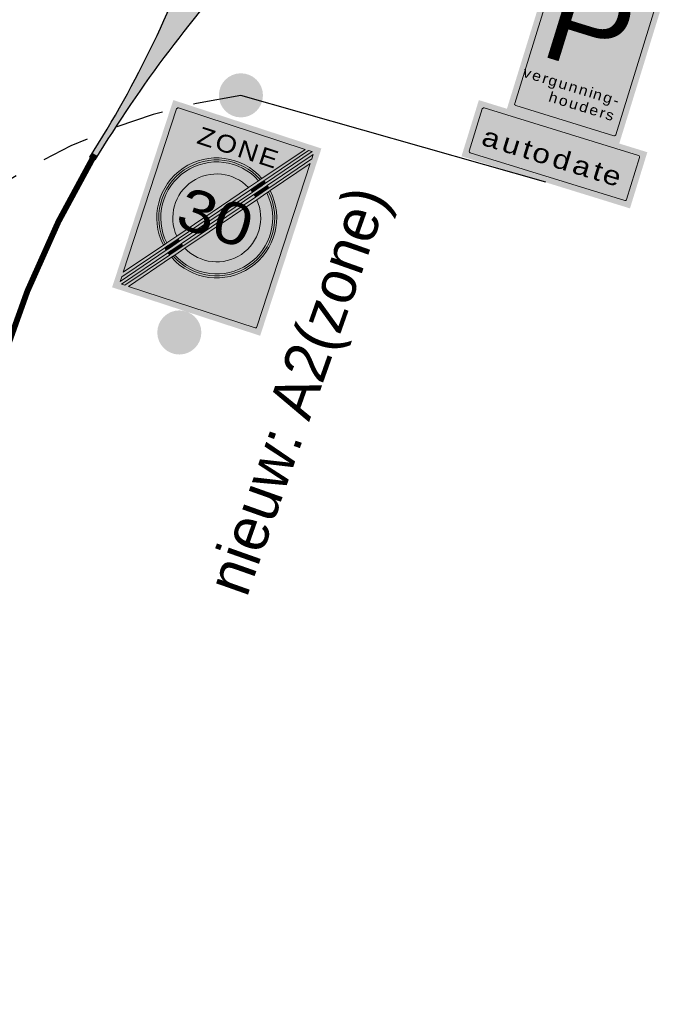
# Model space of a CAD drawing. Header units: metres. Extents: x 136326 to 138181, y 453212 to 454732.
# Tile 53 of 55: x 136786 to 136797, y 454424 to 454441. Entities that reach past the tile are written whole.
import ezdxf
from ezdxf.enums import TextEntityAlignment as Align

# ---------------------------------------------------------------- set-up
doc = ezdxf.new("R2010")
doc.units = ezdxf.units.M
doc.linetypes.add('DGN Style 2', pattern=[1.363737, 0.818242, -0.545495])
doc.linetypes.add('LIJN1-1', pattern=[2, 1, -1])
for name, color, linetype in [('-DR-nw-inr-bebording-txt', 2, 'Continuous'), ('-DR-nw-mk-puntstuk', 7, 'Continuous'), ('-DR-nw-mk-streep 1-1', 250, 'LIJN1-1')]:
    doc.layers.add(name, color=color, linetype=linetype)
doc.layers.add('mob_bebording', color=7, linetype='Continuous', lineweight=0)
doc.styles.add('eurostile', font='txt')
doc.styles.add('Style-Verkeersborden', font='Verkeersborden.shx')

# ---------------------------------------------------------------- blocks, each defined once
blk = doc.blocks.new('bord_A02-ZE')
at = {"layer": 'mob_bebording', "linetype": 'Continuous', "lineweight": 0}
h = blk.add_hatch(color=254, dxfattribs=at)
h.paths.add_polyline_path([(-0.265, 0), (-0.265, 0.67), (0.265, 0.67), (0.265, 0), (0, 0)])
h.paths.add_polyline_path([(0.24, 0.01), (-0.24, 0.01, -0.414214), (-0.255, 0.025), (-0.255, 0.645, -0.414214), (-0.24, 0.66), (0.24, 0.66, -0.414214), (0.255, 0.645), (0.255, 0.025, -0.414214)], flags=17)
h = blk.add_hatch(color=7, dxfattribs=at)
h.paths.add_polyline_path([(0.255, 0.025), (0.255, 0.645, 0.414214), (0.24, 0.66), (-0.24, 0.66, 0.414214), (-0.255, 0.645), (-0.255, 0.025, 0.414214), (-0.24, 0.01), (0.24, 0.01, 0.414214)])
h.paths.add_polyline_path([(-0.245, 0.0277), (-0.245, 0.044), (-0.1366, 0.1835), (-0.1325, 0.1889), (-0.1283, 0.1943), (-0.1032, 0.2267), (0.0795, 0.4618), (0.1046, 0.4941), (0.1088, 0.4995), (0.113, 0.5049), (0.2257, 0.65), (0.2383, 0.65), (0.1212, 0.4991), (0.117, 0.4938), (0.1128, 0.4884), (0.0878, 0.4561), (-0.0957, 0.22), (-0.1207, 0.1878), (-0.1249, 0.1824), (-0.1291, 0.177)])
h.paths.add_polyline_path([(-0.245, 0.645, -0.414214), (-0.24, 0.65), (0.213, 0.65), (0.1045, 0.5102), (0.1002, 0.5048), (0.096, 0.4994), (0.0707, 0.4668), (-0.1102, 0.2339), (-0.1355, 0.2013), (-0.1397, 0.1959), (-0.1439, 0.1904), (-0.245, 0.0603)])
h.paths.add_polyline_path([(-0.2383, 0.02), (-0.1212, 0.1709), (-0.117, 0.1762), (-0.1128, 0.1816), (-0.0878, 0.2139), (0.0957, 0.45), (0.1207, 0.4822), (0.1249, 0.4876), (0.1291, 0.493), (0.245, 0.6423), (0.245, 0.626), (0.1366, 0.4865), (0.1325, 0.4811), (0.1283, 0.4757), (0.1032, 0.4433), (-0.0795, 0.2082), (-0.1046, 0.1759), (-0.1088, 0.1705), (-0.113, 0.1651), (-0.2257, 0.02)])
h.paths.add_polyline_path([(0.245, 0.025, -0.414214), (0.24, 0.02), (-0.213, 0.02), (-0.1045, 0.1598), (-0.1002, 0.1652), (-0.096, 0.1706), (-0.0707, 0.2032), (0.1102, 0.4361), (0.1355, 0.4687), (0.1397, 0.4741), (0.1439, 0.4796), (0.245, 0.6097)])
h = blk.add_hatch(color=254, dxfattribs=at)
edge = h.paths.add_edge_path()
edge.add_arc((-0.24, 0.645), 0.005, 90, 180)
edge.add_line((-0.245, 0.645), (-0.245, 0.0603))
edge.add_line((-0.245, 0.0603), (-0.1439, 0.1904))
edge.add_arc((0, 0.335), 0.204, 59.2013, 225.1229, ccw=False)
edge.add_line((0.1045, 0.5102), (0.213, 0.65))
edge.add_line((0.213, 0.65), (-0.24, 0.65))
at = {"layer": 'mob_bebording', "linetype": 'Continuous', "lineweight": 0, "extrusion": (0, 0, -1)}
h = blk.add_hatch(color=254, dxfattribs=at)
edge = h.paths.add_edge_path()
edge.add_ellipse((0, 0.335), major_axis=(-0.204, 0), ratio=1, start_angle=303.6212, end_angle=306.4335)
edge.add_line((-0.1212, 0.4991), (-0.2383, 0.65))
edge.add_line((-0.2383, 0.65), (-0.2257, 0.65))
edge.add_line((-0.2257, 0.65), (-0.113, 0.5049))
h = blk.add_hatch(color=254, dxfattribs=at)
edge = h.paths.add_edge_path()
edge.add_ellipse((0, 0.335), major_axis=(-0.204, 0), ratio=1, start_angle=309.2424, end_angle=312.0546)
edge.add_line((-0.1366, 0.4865), (-0.245, 0.626))
edge.add_line((-0.245, 0.626), (-0.245, 0.6423))
edge.add_line((-0.245, 0.6423), (-0.1291, 0.493))
at = {"layer": 'mob_bebording', "linetype": 'Continuous', "lineweight": 0}
h = blk.add_hatch(color=254, dxfattribs=at)
edge = h.paths.add_edge_path()
edge.add_arc((0.24, 0.025), 0.005, 270, 360)
edge.add_line((0.245, 0.025), (0.245, 0.6097))
edge.add_line((0.245, 0.6097), (0.1439, 0.4796))
edge.add_arc((0, 0.335), 0.204, -120.7987, 45.1229, ccw=False)
edge.add_line((-0.1045, 0.1598), (-0.213, 0.02))
edge.add_line((-0.213, 0.02), (0.24, 0.02))
at = {"layer": 'mob_bebording', "linetype": 'Continuous', "lineweight": 0, "extrusion": (0, 0, -1)}
h = blk.add_hatch(color=252, dxfattribs=at)
edge = h.paths.add_edge_path()
edge.add_ellipse((0, 0.335), major_axis=(-0.1972, 0), ratio=1, start_angle=135.1212, end_angle=300.5546)
edge.add_line((-0.1002, 0.5048), (-0.1045, 0.5102))
edge.add_ellipse((0, 0.335), major_axis=(-0.204, 0), ratio=1, start_angle=134.8771, end_angle=300.7987, ccw=False)
edge.add_line((0.1439, 0.1904), (0.1397, 0.1959))
h = blk.add_hatch(color=254, dxfattribs=at)
edge = h.paths.add_edge_path()
edge.add_ellipse((0, 0.335), major_axis=(-0.1904, 0), ratio=1, start_angle=135.3828, end_angle=300.293)
edge.add_line((-0.096, 0.4994), (-0.1002, 0.5048))
edge.add_ellipse((0, 0.335), major_axis=(-0.1972, 0), ratio=1, start_angle=135.1212, end_angle=300.5546, ccw=False)
edge.add_line((0.1397, 0.1959), (0.1355, 0.2013))
h = blk.add_hatch(color=252, dxfattribs=at)
edge = h.paths.add_edge_path()
edge.add_ellipse((0, 0.335), major_axis=(-0.1496, 0), ratio=1, start_angle=137.4579, end_angle=298.2179)
edge.add_line((-0.0707, 0.4668), (-0.096, 0.4994))
edge.add_ellipse((0, 0.335), major_axis=(-0.1904, 0), ratio=1, start_angle=135.3828, end_angle=300.293, ccw=False)
edge.add_line((0.1355, 0.2013), (0.1102, 0.2339))
h = blk.add_hatch(color=252, dxfattribs=at)
edge = h.paths.add_edge_path()
edge.add_ellipse((0, 0.335), major_axis=(-0.1972, 0), ratio=1, start_angle=303.4755, end_angle=306.385)
edge.add_line((-0.117, 0.4938), (-0.1212, 0.4991))
edge.add_ellipse((0, 0.335), major_axis=(-0.204, 0), ratio=1, start_angle=303.6212, end_angle=306.4335, ccw=False)
edge.add_line((-0.113, 0.5049), (-0.1088, 0.4995))
at = {"layer": 'mob_bebording', "linetype": 'Continuous', "lineweight": 0}
h = blk.add_hatch(color=254, dxfattribs=at)
edge = h.paths.add_edge_path()
edge.add_arc((0, 0.335), 0.1496, 61.7821, 222.5421)
edge.add_line((-0.1102, 0.2339), (0.0707, 0.4668))
h = blk.add_hatch(color=252, dxfattribs=at)
edge = h.paths.add_edge_path()
edge.add_arc((0, 0.335), 0.204, 239.2013, 405.1229)
edge.add_line((0.1439, 0.4796), (0.1397, 0.4741))
edge.add_arc((0, 0.335), 0.1972, -120.5546, 44.8788, ccw=False)
edge.add_line((-0.1002, 0.1652), (-0.1045, 0.1598))
h = blk.add_hatch(color=254, dxfattribs=at)
edge = h.paths.add_edge_path()
edge.add_arc((0, 0.335), 0.1972, 239.4454, 404.8788)
edge.add_line((0.1397, 0.4741), (0.1355, 0.4687))
edge.add_arc((0, 0.335), 0.1904, -120.293, 44.6172, ccw=False)
edge.add_line((-0.096, 0.1706), (-0.1002, 0.1652))
h = blk.add_hatch(color=252, dxfattribs=at)
edge = h.paths.add_edge_path()
edge.add_arc((0, 0.335), 0.1904, 239.707, 404.6172)
edge.add_line((0.1355, 0.4687), (0.1102, 0.4361))
edge.add_arc((0, 0.335), 0.1496, -118.2179, 42.5421, ccw=False)
edge.add_line((-0.0707, 0.2032), (-0.096, 0.1706))
at = {"layer": 'mob_bebording', "linetype": 'Continuous', "lineweight": 0, "extrusion": (0, 0, -1)}
h = blk.add_hatch(color=252, dxfattribs=at)
edge = h.paths.add_edge_path()
edge.add_ellipse((0, 0.335), major_axis=(-0.1496, 0), ratio=1, start_angle=302.0833, end_angle=305.9226)
edge.add_line((-0.0878, 0.4561), (-0.1128, 0.4884))
edge.add_ellipse((0, 0.335), major_axis=(-0.1904, 0), ratio=1, start_angle=303.3194, end_angle=306.3331, ccw=False)
edge.add_line((-0.1046, 0.4941), (-0.0795, 0.4618))
at = {"layer": 'mob_bebording', "linetype": 'Continuous', "lineweight": 0}
h = blk.add_hatch(color=252, dxfattribs=at)
edge = h.paths.add_edge_path()
edge.add_arc((0, 0.335), 0.1904, 47.6436, 50.6573)
edge.add_line((0.1207, 0.4822), (0.0957, 0.45))
edge.add_arc((0, 0.335), 0.1496, 46.4075, 50.2468, ccw=False)
edge.add_line((0.1032, 0.4433), (0.1283, 0.4757))
at = {"layer": 'mob_bebording', "linetype": 'Continuous', "lineweight": 0, "extrusion": (0, 0, -1)}
h = blk.add_hatch(color=254, dxfattribs=at)
edge = h.paths.add_edge_path()
edge.add_ellipse((0, 0.335), major_axis=(-0.1904, 0), ratio=1, start_angle=303.3194, end_angle=306.3331)
edge.add_line((-0.1128, 0.4884), (-0.117, 0.4938))
edge.add_ellipse((0, 0.335), major_axis=(-0.1972, 0), ratio=1, start_angle=303.4755, end_angle=306.385, ccw=False)
edge.add_line((-0.1088, 0.4995), (-0.1046, 0.4941))
at = {"layer": 'mob_bebording', "linetype": 'Continuous', "lineweight": 0}
h = blk.add_hatch(color=254, dxfattribs=at)
edge = h.paths.add_edge_path()
edge.add_arc((0, 0.335), 0.1972, 47.7997, 50.7092)
edge.add_line((0.1249, 0.4876), (0.1207, 0.4822))
edge.add_arc((0, 0.335), 0.1904, 47.6436, 50.6573, ccw=False)
edge.add_line((0.1283, 0.4757), (0.1325, 0.4811))
h = blk.add_hatch(color=252, dxfattribs=at)
edge = h.paths.add_edge_path()
edge.add_arc((0, 0.335), 0.204, 47.9454, 50.7576)
edge.add_line((0.1291, 0.493), (0.1249, 0.4876))
edge.add_arc((0, 0.335), 0.1972, 47.7997, 50.7092, ccw=False)
edge.add_line((0.1325, 0.4811), (0.1366, 0.4865))
h = blk.add_hatch(color=254, dxfattribs=at)
edge = h.paths.add_edge_path()
edge.add_arc((0, 0.335), 0.1496, 226.4075, 230.2468)
edge.add_line((-0.0957, 0.22), (0.0878, 0.4561))
edge.add_arc((0, 0.335), 0.1496, 54.0774, 57.9167)
edge.add_line((0.0795, 0.4618), (-0.1032, 0.2267))
h = blk.add_hatch(color=254, dxfattribs=at)
edge = h.paths.add_edge_path()
edge.add_arc((0, 0.335), 0.1496, 46.4075, 50.2468)
edge.add_line((0.0957, 0.45), (-0.0878, 0.2139))
edge.add_arc((0, 0.335), 0.1496, 234.0774, 237.9167)
edge.add_line((-0.0795, 0.2082), (0.1032, 0.4433))
h = blk.add_hatch(color=254, dxfattribs=at)
edge = h.paths.add_edge_path()
edge.add_arc((0, 0.335), 0.1496, 241.7821, 402.5421)
edge.add_line((0.1102, 0.4361), (-0.0707, 0.2032))
h = blk.add_hatch(color=252, dxfattribs=at)
edge = h.paths.add_edge_path()
edge.add_arc((0, 0.335), 0.1904, 227.6436, 230.6573)
edge.add_line((-0.1207, 0.1878), (-0.0957, 0.22))
edge.add_arc((0, 0.335), 0.1496, 226.4075, 230.2468, ccw=False)
edge.add_line((-0.1032, 0.2267), (-0.1283, 0.1943))
at = {"layer": 'mob_bebording', "linetype": 'Continuous', "lineweight": 0, "extrusion": (0, 0, -1)}
h = blk.add_hatch(color=252, dxfattribs=at)
edge = h.paths.add_edge_path()
edge.add_ellipse((0, 0.335), major_axis=(-0.1496, 0), ratio=1, start_angle=122.0833, end_angle=125.9226)
edge.add_line((0.0878, 0.2139), (0.1128, 0.1816))
edge.add_ellipse((0, 0.335), major_axis=(-0.1904, 0), ratio=1, start_angle=123.3194, end_angle=126.3331, ccw=False)
edge.add_line((0.1046, 0.1759), (0.0795, 0.2082))
h = blk.add_hatch(color=254, dxfattribs=at)
edge = h.paths.add_edge_path()
edge.add_ellipse((0, 0.335), major_axis=(-0.204, 0), ratio=1, start_angle=129.2424, end_angle=132.0546)
edge.add_line((0.1366, 0.1835), (0.245, 0.044))
edge.add_line((0.245, 0.044), (0.245, 0.0277))
edge.add_line((0.245, 0.0277), (0.1291, 0.177))
h = blk.add_hatch(color=254, dxfattribs=at)
edge = h.paths.add_edge_path()
edge.add_ellipse((0, 0.335), major_axis=(-0.204, 0), ratio=1, start_angle=123.6212, end_angle=126.4335)
edge.add_line((0.1212, 0.1709), (0.2383, 0.02))
edge.add_line((0.2383, 0.02), (0.2257, 0.02))
edge.add_line((0.2257, 0.02), (0.113, 0.1651))
at = {"layer": 'mob_bebording', "linetype": 'Continuous', "lineweight": 0}
h = blk.add_hatch(color=252, dxfattribs=at)
edge = h.paths.add_edge_path()
edge.add_arc((0, 0.335), 0.204, 227.9454, 230.7576)
edge.add_line((-0.1291, 0.177), (-0.1249, 0.1824))
edge.add_arc((0, 0.335), 0.1972, 227.7997, 230.7092, ccw=False)
edge.add_line((-0.1325, 0.1889), (-0.1366, 0.1835))
h = blk.add_hatch(color=254, dxfattribs=at)
edge = h.paths.add_edge_path()
edge.add_arc((0, 0.335), 0.1972, 227.7997, 230.7092)
edge.add_line((-0.1249, 0.1824), (-0.1207, 0.1878))
edge.add_arc((0, 0.335), 0.1904, 227.6436, 230.6573, ccw=False)
edge.add_line((-0.1283, 0.1943), (-0.1325, 0.1889))
at = {"layer": 'mob_bebording', "linetype": 'Continuous', "lineweight": 0, "extrusion": (0, 0, -1)}
h = blk.add_hatch(color=252, dxfattribs=at)
edge = h.paths.add_edge_path()
edge.add_ellipse((0, 0.335), major_axis=(-0.1972, 0), ratio=1, start_angle=123.4755, end_angle=126.385)
edge.add_line((0.117, 0.1762), (0.1212, 0.1709))
edge.add_ellipse((0, 0.335), major_axis=(-0.204, 0), ratio=1, start_angle=123.6212, end_angle=126.4335, ccw=False)
edge.add_line((0.113, 0.1651), (0.1088, 0.1705))
h = blk.add_hatch(color=254, dxfattribs=at)
edge = h.paths.add_edge_path()
edge.add_ellipse((0, 0.335), major_axis=(-0.1904, 0), ratio=1, start_angle=123.3194, end_angle=126.3331)
edge.add_line((0.1128, 0.1816), (0.117, 0.1762))
edge.add_ellipse((0, 0.335), major_axis=(-0.1972, 0), ratio=1, start_angle=123.4755, end_angle=126.385, ccw=False)
edge.add_line((0.1088, 0.1705), (0.1046, 0.1759))
at = {"layer": 'mob_bebording', "color": 254, "linetype": 'Continuous', "lineweight": 0, "flags": 128}
for points in [[(-0.24, 0.65, 0.414214), (-0.245, 0.645), (-0.245, 0.0603), (-0.1439, 0.1904, -0.884115), (0.1045, 0.5102), (0.213, 0.65)], [(0.113, 0.5049, -0.012272), (0.1212, 0.4991), (0.2383, 0.65), (0.2257, 0.65)], [(0.1291, 0.493, -0.012272), (0.1366, 0.4865), (0.245, 0.626), (0.245, 0.6423)], [(0.24, 0.02, 0.414214), (0.245, 0.025), (0.245, 0.6097), (0.1439, 0.4796, -0.884115), (-0.1045, 0.1598), (-0.213, 0.02)], [(-0.1355, 0.2013, -0.876284), (0.096, 0.4994), (0.1002, 0.5048, 0.880328), (-0.1397, 0.1959)], [(0.0707, 0.4668, 0.844767), (-0.1102, 0.2339)], [(-0.1002, 0.1652, 0.880328), (0.1397, 0.4741), (0.1355, 0.4687, -0.876284), (-0.096, 0.1706)], [(0.1046, 0.4941, -0.013151), (0.1128, 0.4884), (0.117, 0.4938, 0.012696), (0.1088, 0.4995)], [(0.1325, 0.4811, 0.012696), (0.1249, 0.4876), (0.1207, 0.4822, -0.013151), (0.1283, 0.4757)], [(-0.1032, 0.2267, 0.016753), (-0.0957, 0.22), (0.0878, 0.4561, 0.016753), (0.0795, 0.4618)], [(0.1032, 0.4433, 0.016753), (0.0957, 0.45), (-0.0878, 0.2139, 0.016753), (-0.0795, 0.2082)], [(-0.0707, 0.2032, 0.844767), (0.1102, 0.4361)], [(-0.1291, 0.177, -0.012272), (-0.1366, 0.1835), (-0.245, 0.044), (-0.245, 0.0277)], [(-0.113, 0.1651, -0.012272), (-0.1212, 0.1709), (-0.2383, 0.02), (-0.2257, 0.02)], [(-0.1325, 0.1889, 0.012696), (-0.1249, 0.1824), (-0.1207, 0.1878, -0.013151), (-0.1283, 0.1943)], [(-0.1046, 0.1759, -0.013151), (-0.1128, 0.1816), (-0.117, 0.1762, 0.012696), (-0.1088, 0.1705)]]:
    blk.add_lwpolyline(points, format="xyb", close=True, dxfattribs=at)
at = {"layer": 'mob_bebording', "color": 252, "linetype": 'Continuous', "lineweight": 0, "flags": 128}
for points in [[(-0.1397, 0.1959, -0.880328), (0.1002, 0.5048), (0.1045, 0.5102, 0.884115), (-0.1439, 0.1904)], [(-0.1102, 0.2339, -0.844767), (0.0707, 0.4668), (0.096, 0.4994, 0.876284), (-0.1355, 0.2013)], [(0.1088, 0.4995, -0.012696), (0.117, 0.4938), (0.1212, 0.4991, 0.012272), (0.113, 0.5049)], [(-0.1045, 0.1598, 0.884115), (0.1439, 0.4796), (0.1397, 0.4741, -0.880328), (-0.1002, 0.1652)], [(0.0795, 0.4618, -0.016753), (0.0878, 0.4561), (0.1128, 0.4884, 0.013151), (0.1046, 0.4941)], [(0.1283, 0.4757, 0.013151), (0.1207, 0.4822), (0.0957, 0.45, -0.016753), (0.1032, 0.4433)], [(0.1366, 0.4865, 0.012272), (0.1291, 0.493), (0.1249, 0.4876, -0.012696), (0.1325, 0.4811)], [(-0.096, 0.1706, 0.876284), (0.1355, 0.4687), (0.1102, 0.4361, -0.844767), (-0.0707, 0.2032)], [(-0.1283, 0.1943, 0.013151), (-0.1207, 0.1878), (-0.0957, 0.22, -0.016753), (-0.1032, 0.2267)], [(-0.0795, 0.2082, -0.016753), (-0.0878, 0.2139), (-0.1128, 0.1816, 0.013151), (-0.1046, 0.1759)], [(-0.1366, 0.1835, 0.012272), (-0.1291, 0.177), (-0.1249, 0.1824, -0.012696), (-0.1325, 0.1889)], [(-0.1088, 0.1705, -0.012696), (-0.117, 0.1762), (-0.1212, 0.1709, 0.012272), (-0.113, 0.1651)]]:
    blk.add_lwpolyline(points, format="xyb", close=True, dxfattribs=at)
at = {"layer": 'mob_bebording', "color": 252, "linetype": 'Continuous', "lineweight": 0, "style": 'Style-Verkeersborden', "width": 1.190476}
blk.add_text('30', height=0.1428, dxfattribs=at).set_placement((-0.0048, 0.335), align=Align.MIDDLE_CENTER)
at = {"layer": 'mob_bebording', "color": 7, "linetype": 'Continuous', "lineweight": 0, "insert": (-0.0026, 0.5845), "char_height": 0.06, "attachment_point": 5, "line_spacing_factor": 0.6, "style": 'Style-Verkeersborden'}
blk.add_mtext('\\H1x;\\W1.16667;\\T1.112;ZONE', dxfattribs=at)
blk = doc.blocks.new('bord_OB-L-WG-1R_4')
at = {"layer": 'mob_bebording', "linetype": 'Continuous', "lineweight": 0, "transparency": 33554508}
h = blk.add_hatch(color=254, dxfattribs=at)
h.paths.add_polyline_path([(0.3, -0.2), (-0.3, -0.2), (-0.3, 0), (0, 0), (0.3, 0)])
h.paths.add_polyline_path([(-0.29, -0.175), (-0.29, -0.025, -0.414214), (-0.275, -0.01), (0.275, -0.01, -0.414214), (0.29, -0.025), (0.29, -0.175, -0.414214), (0.275, -0.19), (-0.275, -0.19, -0.414214)], flags=17)
h = blk.add_hatch(color=7, dxfattribs=at)
h.paths.add_polyline_path([(-0.275, -0.19), (0.275, -0.19, 0.414214), (0.29, -0.175), (0.29, -0.025, 0.414214), (0.275, -0.01), (-0.275, -0.01, 0.414214), (-0.29, -0.025), (-0.29, -0.175, 0.414214)])
h.paths.add_polyline_path([(-0.28, -0.175), (-0.28, -0.025, -0.414214), (-0.275, -0.02), (0.275, -0.02, -0.414214), (0.28, -0.025), (0.28, -0.175, -0.414214), (0.275, -0.18), (-0.275, -0.18, -0.414214)])
h = blk.add_hatch(color=254, dxfattribs=at)
edge = h.paths.add_edge_path()
edge.add_line((-0.275, -0.18), (0.275, -0.18))
edge.add_arc((0.275, -0.175), 0.005, 270, 360)
edge.add_line((0.28, -0.175), (0.28, -0.025))
edge.add_arc((0.275, -0.025), 0.005, 0, 90)
edge.add_line((0.275, -0.02), (-0.275, -0.02))
edge.add_arc((-0.275, -0.025), 0.005, 90, 180)
edge.add_line((-0.28, -0.025), (-0.28, -0.175))
edge.add_arc((-0.275, -0.175), 0.005, 180, 270)
at = {"layer": 'mob_bebording', "color": 254, "linetype": 'Continuous', "lineweight": 0, "transparency": 33554508, "flags": 128}
blk.add_lwpolyline([(-0.275, -0.18), (0.275, -0.18, 0.414214), (0.28, -0.175), (0.28, -0.025, 0.414214), (0.275, -0.02), (-0.275, -0.02, 0.414214), (-0.28, -0.025), (-0.28, -0.175, 0.414214)], format="xyb", close=True, dxfattribs=at)
at = {"layer": 'mob_bebording', "color": 7, "linetype": 'Continuous', "lineweight": 0, "transparency": 33554508, "insert": (0, -0.1108), "char_height": 0.065, "attachment_point": 5, "line_spacing_factor": 0.84, "style": 'Style-Verkeersborden'}
blk.add_mtext('\\H1x;\\W1.23077;\\T1.205;autodate', dxfattribs=at)
blk = doc.blocks.new('bord_E09_3')
at = {"layer": 'mob_bebording', "linetype": 'Continuous', "lineweight": 0, "transparency": 33554508}
h = blk.add_hatch(color=5, dxfattribs=at)
h.paths.add_polyline_path([(0, 0), (-0.2, 0), (-0.2, 0.6), (0.2, 0.6), (0.2, 0)])
h.paths.add_polyline_path([(-0.175, 0.59), (0.175, 0.59, -0.414214), (0.19, 0.575), (0.19, 0.025, -0.414214), (0.175, 0.01), (-0.175, 0.01, -0.414214), (-0.19, 0.025), (-0.19, 0.575, -0.414214)], flags=17)
h = blk.add_hatch(color=254, dxfattribs=at)
h.paths.add_polyline_path([(-0.175, 0.59, 0.414214), (-0.19, 0.575), (-0.19, 0.025, 0.414214), (-0.175, 0.01), (0.175, 0.01, 0.414214), (0.19, 0.025), (0.19, 0.575, 0.414214), (0.175, 0.59)])
h.paths.add_polyline_path([(0.175, 0.58, -0.414214), (0.18, 0.575), (0.18, 0.025, -0.414214), (0.175, 0.02), (-0.175, 0.02, -0.414214), (-0.18, 0.025), (-0.18, 0.575, -0.414214), (-0.175, 0.58)])
h = blk.add_hatch(color=5, dxfattribs=at)
edge = h.paths.add_edge_path()
edge.add_line((-0.18, 0.575), (-0.18, 0.025))
edge.add_arc((-0.175, 0.025), 0.005, 180, 270)
edge.add_line((-0.175, 0.02), (0.175, 0.02))
edge.add_arc((0.175, 0.025), 0.005, 270, 360)
edge.add_line((0.18, 0.025), (0.18, 0.575))
edge.add_arc((0.175, 0.575), 0.005, 0, 90)
edge.add_line((0.175, 0.58), (-0.175, 0.58))
edge.add_arc((-0.175, 0.575), 0.005, 90, 180)
at = {"layer": 'mob_bebording', "color": 5, "linetype": 'Continuous', "lineweight": 0, "transparency": 33554508, "flags": 128}
blk.add_lwpolyline([(-0.18, 0.575), (-0.18, 0.025, 0.414214), (-0.175, 0.02), (0.175, 0.02, 0.414214), (0.18, 0.025), (0.18, 0.575, 0.414214), (0.175, 0.58), (-0.175, 0.58, 0.414214)], format="xyb", close=True, dxfattribs=at)
at = {"layer": 'mob_bebording', "color": 254, "linetype": 'Continuous', "lineweight": 0, "transparency": 33554508, "style": 'Style-Verkeersborden'}
for s, insert, char_height, attachment_point, line_spacing_factor in [('\\H1x;\\W1.10345;\\T1.000;P', (-0.0121, 0.3517), 0.29, 5, 0.6), ('\\H1x;\\W1.14286;\\T1.215;vergunning-\\Phouders', (0.16, 0.155), 0.035, 3, 0.93)]:
    blk.add_mtext(s, dxfattribs=dict(at, insert=insert, char_height=char_height, attachment_point=attachment_point, line_spacing_factor=line_spacing_factor))

msp = doc.modelspace()

# ---------------------------------------------------------------- hatches: boundary and pattern name
at = {"layer": '-DR-nw-mk-puntstuk'}
h = msp.add_hatch(color=256, dxfattribs=at)
h.dxf.hatch_style = 1
edge = h.paths.add_edge_path()
edge.add_line((136787.685, 454438.577), (136787.599, 454438.627))
edge.add_arc((136771.693, 454448.761), 18.859, 327.4988, 341.0162)
edge.add_arc((136790.004, 454442.476), 0.5, 162.5194, 318.4009)
edge.add_arc((136806.633, 454427.073), 22.167, 137.1666, 148.7378)
at = {"layer": 'mob_bebording', "linetype": 'Continuous', "lineweight": 0}
h = msp.add_hatch(color=251, dxfattribs=at)
edge = h.paths.add_edge_path(flags=0)
edge.add_arc((136790.168, 454439.676), 0.375, 0, 360)
h = msp.add_hatch(color=251, dxfattribs=at)
edge = h.paths.add_edge_path(flags=0)
edge.add_arc((136789.12, 454435.644), 0.375, 0, 360)

# ---------------------------------------------------------------- linework, layer by layer
at = {"layer": '-DR-nw-mk-puntstuk'}
msp.add_lwpolyline([(136787.685, 454438.577), (136787.599, 454438.627, 0.059049), (136789.527, 454442.626, 0.808928), (136790.377, 454442.144, 0.050532)], format="xyb", close=True, dxfattribs=at)
at = {"layer": '-DR-nw-mk-streep 1-1', "const_width": 0.1, "flags": 128}
msp.add_lwpolyline([(136784.14, 454428.926), (136786.098, 454435.126, -0.057306), (136787.683, 454438.672)], format="xyb", dxfattribs=at)
at = {"layer": 'mob_bebording', "color": 251, "lineweight": 30}
msp.add_line((136795.354, 454438.197), (136790.168, 454439.676), dxfattribs=at)
at = {"layer": 'mob_bebording', "color": 251, "linetype": 'DGN Style 2', "lineweight": 30}
msp.add_arc((136791.577, 454429.654), 10.12, 98.0041, 233.7175, dxfattribs=at)

# ---------------------------------------------------------------- block references
at = {"layer": 'mob_bebording', "color": 5, "linetype": 'Continuous', "lineweight": 0, "transparency": 33554508, "xscale": 5.000000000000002, "yscale": 5.000000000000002, "zscale": 5.000000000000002, "rotation": 342.8254674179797}
msp.add_blockref('bord_E09_3', (136795.649, 454439.152), dxfattribs=at)
at = {"layer": 'mob_bebording', "color": 254, "linetype": 'Continuous', "lineweight": 0, "xscale": 5, "yscale": 5, "zscale": 5, "rotation": 341.8875783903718}
msp.add_blockref('bord_A02-ZE', (136789.236, 454436), dxfattribs=at)
at = {"layer": 'mob_bebording', "color": 254, "linetype": 'Continuous', "lineweight": 0, "transparency": 33554508, "xscale": 5, "yscale": 5, "zscale": 5, "rotation": 342.8254674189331}
msp.add_blockref('bord_OB-L-WG-1R_4', (136795.649, 454439.152), dxfattribs=at)

# ---------------------------------------------------------------- texts
at = {"layer": '-DR-nw-inr-bebording-txt', "style": 'eurostile'}
msp.add_text('nieuw: A2(zone)', height=0.75, rotation=70.5, dxfattribs=at).set_placement((136790.266, 454431.121))

doc.saveas('drawing.dxf')
